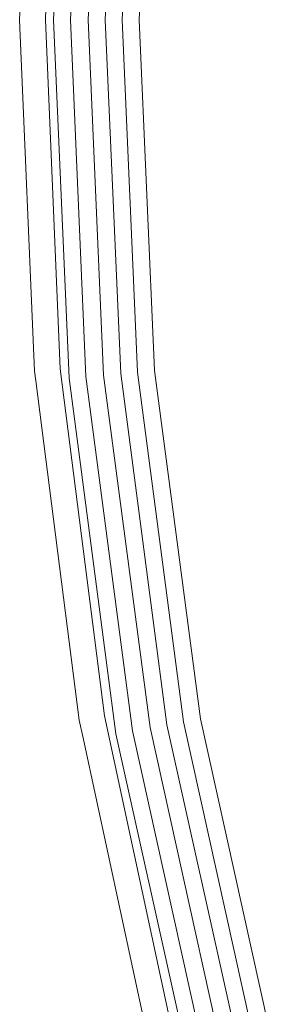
# Model space of a CAD drawing. Header units: millimetres. Extents: x -121 to 130, y -124 to 124.
# Tile 7 of 41: x -121 to -113, y -29 to 0. Entities that reach past the tile are written whole.
import ezdxf

# ---------------------------------------------------------------- set-up
doc = ezdxf.new("R2010")
doc.units = ezdxf.units.MM
doc.header["$LTSCALE"] = 25.4
doc.layers.add('Lighting-Moving Light', color=7, linetype='Continuous', lineweight=5, true_color=0x000000)

# ---------------------------------------------------------------- blocks, each defined once
blk = doc.blocks.new('Group-2-1')
at = {"layer": 'Lighting-Moving Light', "color": 7, "linetype": 'Continuous', "lineweight": 5, "transparency": 33554687}
for points, invisible_edges in [([(-38625.047, 5724.449, -578.545), (-38624.039, 5724.65, -677.312), (-38624.494, 5714.213, -677.312)], 9), ([(-38624.494, 5714.213, -677.312), (-38624.039, 5724.65, -677.312), (-38624.036, 5724.65, -677.355), (-38624.491, 5714.213, -677.355)], 14), ([(-38624.491, 5714.213, -677.355), (-38624.036, 5724.65, -677.355), (-38624.029, 5724.649, -677.397), (-38624.485, 5714.213, -677.397)], 15), ([(-38624.485, 5714.213, -677.397), (-38624.029, 5724.649, -677.397), (-38624.019, 5724.648, -677.438), (-38624.475, 5714.213, -677.438)], 15), ([(-38624.475, 5714.213, -677.438), (-38624.019, 5724.648, -677.438), (-38624.006, 5724.647, -677.478), (-38624.462, 5714.213, -677.478)], 15), ([(-38624.462, 5714.213, -677.478), (-38624.006, 5724.647, -677.478), (-38623.989, 5724.646, -677.518), (-38624.445, 5714.213, -677.518)], 15), ([(-38624.445, 5714.213, -677.518), (-38623.989, 5724.646, -677.518), (-38623.969, 5724.644, -677.555), (-38624.425, 5714.213, -677.555)], 15), ([(-38624.425, 5714.213, -677.555), (-38623.969, 5724.644, -677.555), (-38623.946, 5724.642, -677.591), (-38624.401, 5714.213, -677.591)], 15), ([(-38624.401, 5714.213, -677.591), (-38623.946, 5724.642, -677.591), (-38623.92, 5724.64, -677.624), (-38624.375, 5714.213, -677.624)], 15), ([(-38624.375, 5714.213, -677.624), (-38623.92, 5724.64, -677.624), (-38623.891, 5724.637, -677.655), (-38624.346, 5714.213, -677.655)], 15), ([(-38624.346, 5714.213, -677.655), (-38623.891, 5724.637, -677.655), (-38623.86, 5724.634, -677.684), (-38624.315, 5714.213, -677.684)], 15), ([(-38624.315, 5714.213, -677.684), (-38623.86, 5724.634, -677.684), (-38623.826, 5724.631, -677.71), (-38624.281, 5714.213, -677.71)], 15), ([(-38624.281, 5714.213, -677.71), (-38623.826, 5724.631, -677.71), (-38623.79, 5724.628, -677.733), (-38624.245, 5714.213, -677.733)], 15), ([(-38624.245, 5714.213, -677.733), (-38623.79, 5724.628, -677.733), (-38623.753, 5724.625, -677.752), (-38624.207, 5714.213, -677.752)], 15), ([(-38624.207, 5714.213, -677.752), (-38623.753, 5724.625, -677.752), (-38623.714, 5724.622, -677.769), (-38624.168, 5714.213, -677.769)], 15), ([(-38624.168, 5714.213, -677.769), (-38623.714, 5724.622, -677.769), (-38623.673, 5724.618, -677.782), (-38624.128, 5714.213, -677.782)], 15), ([(-38624.128, 5714.213, -677.782), (-38623.673, 5724.618, -677.782), (-38623.632, 5724.614, -677.792), (-38624.086, 5714.213, -677.792)], 15), ([(-38624.086, 5714.213, -677.792), (-38623.632, 5724.614, -677.792), (-38623.59, 5724.611, -677.798), (-38624.044, 5714.213, -677.798)], 15), ([(-38624.044, 5714.213, -677.798), (-38623.59, 5724.611, -677.798), (-38623.548, 5724.607, -677.8), (-38624.002, 5714.213, -677.8)], 11), ([(-38623.033, 5724.562, -677.8), (-38623.484, 5714.213, -677.8), (-38624.002, 5714.213, -677.8), (-38623.548, 5724.607, -677.8)], 10), ([(-38623.484, 5714.213, -677.8), (-38623.033, 5724.562, -677.8), (-38622.99, 5724.558, -677.798), (-38623.441, 5714.213, -677.798)], 14), ([(-38623.441, 5714.213, -677.798), (-38622.99, 5724.558, -677.798), (-38622.947, 5724.554, -677.793), (-38623.398, 5714.213, -677.793)], 15), ([(-38624.494, 5714.213, -677.312), (-38625.482, 5714.213, -578.545), (-38625.047, 5724.449, -578.545)], 9), ([(-38625.479, 5714.213, -578.48), (-38625.044, 5724.449, -578.48), (-38625.047, 5724.449, -578.545), (-38625.482, 5714.213, -578.545)], 11), ([(-38625.47, 5714.213, -578.415), (-38625.035, 5724.448, -578.415), (-38625.044, 5724.449, -578.48), (-38625.479, 5714.213, -578.48)], 15), ([(-38625.455, 5714.213, -578.352), (-38625.021, 5724.447, -578.352), (-38625.035, 5724.448, -578.415), (-38625.47, 5714.213, -578.415)], 15), ([(-38625.435, 5714.213, -578.29), (-38625.001, 5724.445, -578.29), (-38625.021, 5724.447, -578.352), (-38625.455, 5714.213, -578.352)], 15), ([(-38625.41, 5714.213, -578.23), (-38624.976, 5724.443, -578.23), (-38625.001, 5724.445, -578.29), (-38625.435, 5714.213, -578.29)], 15), ([(-38625.38, 5714.213, -578.172), (-38624.945, 5724.44, -578.172), (-38624.976, 5724.443, -578.23), (-38625.41, 5714.213, -578.23)], 15), ([(-38625.345, 5714.213, -578.117), (-38624.91, 5724.437, -578.117), (-38624.945, 5724.44, -578.172), (-38625.38, 5714.213, -578.172)], 15), ([(-38625.305, 5714.213, -578.066), (-38624.871, 5724.434, -578.066), (-38624.91, 5724.437, -578.117), (-38625.345, 5714.213, -578.117)], 15), ([(-38625.26, 5714.213, -578.018), (-38624.827, 5724.43, -578.018), (-38624.871, 5724.434, -578.066), (-38625.305, 5714.213, -578.066)], 15), ([(-38625.212, 5714.213, -577.974), (-38624.779, 5724.426, -577.974), (-38624.827, 5724.43, -578.018), (-38625.26, 5714.213, -578.018)], 15), ([(-38625.16, 5714.213, -577.935), (-38624.727, 5724.422, -577.935), (-38624.779, 5724.426, -577.974), (-38625.212, 5714.213, -577.974)], 15), ([(-38625.105, 5714.213, -577.9), (-38624.672, 5724.417, -577.9), (-38624.727, 5724.422, -577.935), (-38625.16, 5714.213, -577.935)], 15), ([(-38625.048, 5714.213, -577.87), (-38624.614, 5724.412, -577.87), (-38624.672, 5724.417, -577.9), (-38625.105, 5714.213, -577.9)], 15), ([(-38624.987, 5714.213, -577.845), (-38624.554, 5724.407, -577.845), (-38624.614, 5724.412, -577.87), (-38625.048, 5714.213, -577.87)], 15), ([(-38624.925, 5714.213, -577.825), (-38624.493, 5724.402, -577.825), (-38624.554, 5724.407, -577.845), (-38624.987, 5714.213, -577.845)], 15), ([(-38624.862, 5714.213, -577.811), (-38624.429, 5724.396, -577.811), (-38624.493, 5724.402, -577.825), (-38624.925, 5714.213, -577.825)], 15), ([(-38624.797, 5714.213, -577.803), (-38624.365, 5724.391, -577.803), (-38624.429, 5724.396, -577.811), (-38624.862, 5714.213, -577.811)], 15), ([(-38624.732, 5714.213, -577.8), (-38624.3, 5724.385, -577.8), (-38624.365, 5724.391, -577.803), (-38624.797, 5714.213, -577.803)], 14), ([(-38624.3, 5724.385, -577.8), (-38624.732, 5714.213, -577.8), (-38622.494, 5714.213, -577.8), (-38622.046, 5724.476, -577.8)], 10), ([(-38623.398, 5714.213, -677.793), (-38622.947, 5724.554, -677.793), (-38622.905, 5724.551, -677.783), (-38623.356, 5714.213, -677.783)], 15), ([(-38623.356, 5714.213, -677.783), (-38622.905, 5724.551, -677.783), (-38622.863, 5724.547, -677.77), (-38623.315, 5714.213, -677.77)], 15), ([(-38623.315, 5714.213, -677.77), (-38622.863, 5724.547, -677.77), (-38622.823, 5724.544, -677.754), (-38623.274, 5714.213, -677.754)], 15), ([(-38623.274, 5714.213, -677.754), (-38622.823, 5724.544, -677.754), (-38622.785, 5724.54, -677.734), (-38623.236, 5714.213, -677.734)], 15), ([(-38623.236, 5714.213, -677.734), (-38622.785, 5724.54, -677.734), (-38622.749, 5724.537, -677.711), (-38623.199, 5714.213, -677.711)], 15), ([(-38623.199, 5714.213, -677.711), (-38622.749, 5724.537, -677.711), (-38622.714, 5724.534, -677.684), (-38623.165, 5714.213, -677.684)], 15), ([(-38623.165, 5714.213, -677.684), (-38622.714, 5724.534, -677.684), (-38622.682, 5724.531, -677.655), (-38623.133, 5714.213, -677.655)], 15), ([(-38623.133, 5714.213, -677.655), (-38622.682, 5724.531, -677.655), (-38622.653, 5724.529, -677.624), (-38623.103, 5714.213, -677.624)], 15), ([(-38623.103, 5714.213, -677.624), (-38622.653, 5724.529, -677.624), (-38622.626, 5724.526, -677.589), (-38623.077, 5714.213, -677.589)], 15), ([(-38623.077, 5714.213, -677.589), (-38622.626, 5724.526, -677.589), (-38622.603, 5724.524, -677.553), (-38623.053, 5714.213, -677.553)], 15), ([(-38623.053, 5714.213, -677.553), (-38622.603, 5724.524, -677.553), (-38622.583, 5724.523, -677.515), (-38623.033, 5714.213, -677.515)], 15), ([(-38623.033, 5714.213, -677.515), (-38622.583, 5724.523, -677.515), (-38622.566, 5724.521, -677.475), (-38623.016, 5714.213, -677.475)], 15), ([(-38623.016, 5714.213, -677.475), (-38622.566, 5724.521, -677.475), (-38622.553, 5724.52, -677.433), (-38623.003, 5714.213, -677.433)], 15), ([(-38623.003, 5714.213, -677.433), (-38622.553, 5724.52, -677.433), (-38622.543, 5724.519, -677.391), (-38622.993, 5714.213, -677.391)], 15), ([(-38622.993, 5714.213, -677.391), (-38622.543, 5724.519, -677.391), (-38622.537, 5724.519, -677.348), (-38622.987, 5714.213, -677.348)], 15), ([(-38622.987, 5714.213, -677.348), (-38622.537, 5724.519, -677.348), (-38622.535, 5724.518, -677.305), (-38622.985, 5714.213, -677.305)], 11), ([(-38621.548, 5724.432, -578.305), (-38621.995, 5714.213, -578.305), (-38622.985, 5714.213, -677.305), (-38622.535, 5724.518, -677.305)], 10), ([(-38622.453, 5714.213, -577.802), (-38622.005, 5724.472, -577.802), (-38622.046, 5724.476, -577.8), (-38622.494, 5714.213, -577.8)], 11), ([(-38622.412, 5714.213, -577.807), (-38621.964, 5724.468, -577.807), (-38622.005, 5724.472, -577.802), (-38622.453, 5714.213, -577.802)], 15), ([(-38622.371, 5714.213, -577.815), (-38621.923, 5724.465, -577.815), (-38621.964, 5724.468, -577.807), (-38622.412, 5714.213, -577.807)], 15), ([(-38622.331, 5714.213, -577.827), (-38621.884, 5724.461, -577.827), (-38621.923, 5724.465, -577.815), (-38622.371, 5714.213, -577.815)], 15), ([(-38622.292, 5714.213, -577.843), (-38621.845, 5724.458, -577.843), (-38621.884, 5724.461, -577.827), (-38622.331, 5714.213, -577.827)], 15), ([(-38622.255, 5714.213, -577.861), (-38621.808, 5724.455, -577.861), (-38621.845, 5724.458, -577.843), (-38622.292, 5714.213, -577.843)], 15), ([(-38622.219, 5714.213, -577.882), (-38621.772, 5724.452, -577.882), (-38621.808, 5724.455, -577.861), (-38622.255, 5714.213, -577.861)], 15), ([(-38622.186, 5714.213, -577.907), (-38621.739, 5724.449, -577.907), (-38621.772, 5724.452, -577.882), (-38622.219, 5714.213, -577.882)], 15), ([(-38622.154, 5714.213, -577.934), (-38621.707, 5724.446, -577.934), (-38621.739, 5724.449, -577.907), (-38622.186, 5714.213, -577.907)], 15), ([(-38622.125, 5714.213, -577.963), (-38621.678, 5724.443, -577.963), (-38621.707, 5724.446, -577.934), (-38622.154, 5714.213, -577.934)], 15), ([(-38622.098, 5714.213, -577.995), (-38621.652, 5724.441, -577.995), (-38621.678, 5724.443, -577.963), (-38622.125, 5714.213, -577.963)], 15), ([(-38622.074, 5714.213, -578.029), (-38621.628, 5724.439, -578.029), (-38621.652, 5724.441, -577.995), (-38622.098, 5714.213, -577.995)], 15), ([(-38622.053, 5714.213, -578.065), (-38621.607, 5724.437, -578.065), (-38621.628, 5724.439, -578.029), (-38622.074, 5714.213, -578.029)], 15), ([(-38622.035, 5714.213, -578.103), (-38621.589, 5724.436, -578.103), (-38621.607, 5724.437, -578.065), (-38622.053, 5714.213, -578.065)], 15), ([(-38622.02, 5714.213, -578.141), (-38621.574, 5724.434, -578.141), (-38621.589, 5724.436, -578.103), (-38622.035, 5714.213, -578.103)], 15), ([(-38622.009, 5714.213, -578.181), (-38621.563, 5724.433, -578.181), (-38621.574, 5724.434, -578.141), (-38622.02, 5714.213, -578.141)], 15), ([(-38622.001, 5714.213, -578.222), (-38621.554, 5724.433, -578.222), (-38621.563, 5724.433, -578.181), (-38622.009, 5714.213, -578.181)], 15), ([(-38621.996, 5714.213, -578.263), (-38621.55, 5724.432, -578.263), (-38621.554, 5724.433, -578.222), (-38622.001, 5714.213, -578.222)], 15), ([(-38621.995, 5714.213, -578.305), (-38621.548, 5724.432, -578.305), (-38621.55, 5724.432, -578.263), (-38621.996, 5714.213, -578.263)], 14), ([(-38625.047, 5703.976, -578.545), (-38625.482, 5714.213, -578.545), (-38624.494, 5714.213, -677.312)], 10), ([(-38625.044, 5703.976, -578.48), (-38625.479, 5714.213, -578.48), (-38625.482, 5714.213, -578.545), (-38625.047, 5703.976, -578.545)], 11), ([(-38625.035, 5703.977, -578.415), (-38625.47, 5714.213, -578.415), (-38625.479, 5714.213, -578.48), (-38625.044, 5703.976, -578.48)], 15), ([(-38625.021, 5703.978, -578.352), (-38625.455, 5714.213, -578.352), (-38625.47, 5714.213, -578.415), (-38625.035, 5703.977, -578.415)], 15), ([(-38625.001, 5703.98, -578.29), (-38625.435, 5714.213, -578.29), (-38625.455, 5714.213, -578.352), (-38625.021, 5703.978, -578.352)], 15), ([(-38624.976, 5703.982, -578.23), (-38625.41, 5714.213, -578.23), (-38625.435, 5714.213, -578.29), (-38625.001, 5703.98, -578.29)], 15), ([(-38624.945, 5703.985, -578.172), (-38625.38, 5714.213, -578.172), (-38625.41, 5714.213, -578.23), (-38624.976, 5703.982, -578.23)], 15), ([(-38624.91, 5703.988, -578.117), (-38625.345, 5714.213, -578.117), (-38625.38, 5714.213, -578.172), (-38624.945, 5703.985, -578.172)], 15), ([(-38624.871, 5703.991, -578.066), (-38625.305, 5714.213, -578.066), (-38625.345, 5714.213, -578.117), (-38624.91, 5703.988, -578.117)], 15), ([(-38624.827, 5703.995, -578.018), (-38625.26, 5714.213, -578.018), (-38625.305, 5714.213, -578.066), (-38624.871, 5703.991, -578.066)], 15), ([(-38624.779, 5703.999, -577.974), (-38625.212, 5714.213, -577.974), (-38625.26, 5714.213, -578.018), (-38624.827, 5703.995, -578.018)], 15), ([(-38624.727, 5704.003, -577.935), (-38625.16, 5714.213, -577.935), (-38625.212, 5714.213, -577.974), (-38624.779, 5703.999, -577.974)], 15), ([(-38624.672, 5704.008, -577.9), (-38625.105, 5714.213, -577.9), (-38625.16, 5714.213, -577.935), (-38624.727, 5704.003, -577.935)], 15), ([(-38624.614, 5704.013, -577.87), (-38625.048, 5714.213, -577.87), (-38625.105, 5714.213, -577.9), (-38624.672, 5704.008, -577.9)], 15), ([(-38624.554, 5704.018, -577.845), (-38624.987, 5714.213, -577.845), (-38625.048, 5714.213, -577.87), (-38624.614, 5704.013, -577.87)], 15), ([(-38624.494, 5714.213, -677.312), (-38624.039, 5703.775, -677.312), (-38625.047, 5703.976, -578.545)], 10), ([(-38624.493, 5704.023, -577.825), (-38624.925, 5714.213, -577.825), (-38624.987, 5714.213, -577.845), (-38624.554, 5704.018, -577.845)], 15), ([(-38624.429, 5704.029, -577.811), (-38624.862, 5714.213, -577.811), (-38624.925, 5714.213, -577.825), (-38624.493, 5704.023, -577.825)], 15), ([(-38624.365, 5704.034, -577.803), (-38624.797, 5714.213, -577.803), (-38624.862, 5714.213, -577.811), (-38624.429, 5704.029, -577.811)], 15), ([(-38624.3, 5704.04, -577.8), (-38624.732, 5714.213, -577.8), (-38624.797, 5714.213, -577.803), (-38624.365, 5704.034, -577.803)], 14), ([(-38622.046, 5703.95, -577.8), (-38622.494, 5714.213, -577.8), (-38624.732, 5714.213, -577.8), (-38624.3, 5704.04, -577.8)], 10), ([(-38624.039, 5703.775, -677.312), (-38624.494, 5714.213, -677.312), (-38624.491, 5714.213, -677.355), (-38624.036, 5703.776, -677.355)], 14), ([(-38624.036, 5703.776, -677.355), (-38624.491, 5714.213, -677.355), (-38624.485, 5714.213, -677.397), (-38624.029, 5703.776, -677.397)], 15), ([(-38624.029, 5703.776, -677.397), (-38624.485, 5714.213, -677.397), (-38624.475, 5714.213, -677.438), (-38624.019, 5703.777, -677.438)], 15), ([(-38624.019, 5703.777, -677.438), (-38624.475, 5714.213, -677.438), (-38624.462, 5714.213, -677.478), (-38624.006, 5703.778, -677.478)], 15), ([(-38624.006, 5703.778, -677.478), (-38624.462, 5714.213, -677.478), (-38624.445, 5714.213, -677.518), (-38623.989, 5703.78, -677.518)], 15), ([(-38623.989, 5703.78, -677.518), (-38624.445, 5714.213, -677.518), (-38624.425, 5714.213, -677.555), (-38623.969, 5703.781, -677.555)], 15), ([(-38623.969, 5703.781, -677.555), (-38624.425, 5714.213, -677.555), (-38624.401, 5714.213, -677.591), (-38623.946, 5703.783, -677.591)], 15), ([(-38623.946, 5703.783, -677.591), (-38624.401, 5714.213, -677.591), (-38624.375, 5714.213, -677.624), (-38623.92, 5703.786, -677.624)], 15), ([(-38623.92, 5703.786, -677.624), (-38624.375, 5714.213, -677.624), (-38624.346, 5714.213, -677.655), (-38623.891, 5703.788, -677.655)], 15), ([(-38623.891, 5703.788, -677.655), (-38624.346, 5714.213, -677.655), (-38624.315, 5714.213, -677.684), (-38623.86, 5703.791, -677.684)], 15), ([(-38623.86, 5703.791, -677.684), (-38624.315, 5714.213, -677.684), (-38624.281, 5714.213, -677.71), (-38623.826, 5703.794, -677.71)], 15), ([(-38623.826, 5703.794, -677.71), (-38624.281, 5714.213, -677.71), (-38624.245, 5714.213, -677.733), (-38623.79, 5703.797, -677.733)], 15), ([(-38623.79, 5703.797, -677.733), (-38624.245, 5714.213, -677.733), (-38624.207, 5714.213, -677.752), (-38623.753, 5703.8, -677.752)], 15), ([(-38623.753, 5703.8, -677.752), (-38624.207, 5714.213, -677.752), (-38624.168, 5714.213, -677.769), (-38623.714, 5703.804, -677.769)], 15), ([(-38623.714, 5703.804, -677.769), (-38624.168, 5714.213, -677.769), (-38624.128, 5714.213, -677.782), (-38623.673, 5703.807, -677.782)], 15), ([(-38623.673, 5703.807, -677.782), (-38624.128, 5714.213, -677.782), (-38624.086, 5714.213, -677.792), (-38623.632, 5703.811, -677.792)], 15), ([(-38623.632, 5703.811, -677.792), (-38624.086, 5714.213, -677.792), (-38624.044, 5714.213, -677.798), (-38623.59, 5703.815, -677.798)], 15), ([(-38623.59, 5703.815, -677.798), (-38624.044, 5714.213, -677.798), (-38624.002, 5714.213, -677.8), (-38623.548, 5703.818, -677.8)], 11), ([(-38623.548, 5703.818, -677.8), (-38624.002, 5714.213, -677.8), (-38623.484, 5714.213, -677.8), (-38623.033, 5703.863, -677.8)], 10), ([(-38623.033, 5703.863, -677.8), (-38623.484, 5714.213, -677.8), (-38623.441, 5714.213, -677.798), (-38622.99, 5703.867, -677.798)], 14), ([(-38622.99, 5703.867, -677.798), (-38623.441, 5714.213, -677.798), (-38623.398, 5714.213, -677.793), (-38622.947, 5703.871, -677.793)], 15), ([(-38622.947, 5703.871, -677.793), (-38623.398, 5714.213, -677.793), (-38623.356, 5714.213, -677.783), (-38622.905, 5703.875, -677.783)], 15), ([(-38622.905, 5703.875, -677.783), (-38623.356, 5714.213, -677.783), (-38623.315, 5714.213, -677.77), (-38622.863, 5703.878, -677.77)], 15), ([(-38622.863, 5703.878, -677.77), (-38623.315, 5714.213, -677.77), (-38623.274, 5714.213, -677.754), (-38622.823, 5703.882, -677.754)], 15), ([(-38622.823, 5703.882, -677.754), (-38623.274, 5714.213, -677.754), (-38623.236, 5714.213, -677.734), (-38622.785, 5703.885, -677.734)], 15), ([(-38622.785, 5703.885, -677.734), (-38623.236, 5714.213, -677.734), (-38623.199, 5714.213, -677.711), (-38622.749, 5703.888, -677.711)], 15), ([(-38622.749, 5703.888, -677.711), (-38623.199, 5714.213, -677.711), (-38623.165, 5714.213, -677.684), (-38622.714, 5703.891, -677.684)], 15), ([(-38622.714, 5703.891, -677.684), (-38623.165, 5714.213, -677.684), (-38623.133, 5714.213, -677.655), (-38622.682, 5703.894, -677.655)], 15), ([(-38622.682, 5703.894, -677.655), (-38623.133, 5714.213, -677.655), (-38623.103, 5714.213, -677.624), (-38622.653, 5703.897, -677.624)], 15), ([(-38622.653, 5703.897, -677.624), (-38623.103, 5714.213, -677.624), (-38623.077, 5714.213, -677.589), (-38622.626, 5703.899, -677.589)], 15), ([(-38622.626, 5703.899, -677.589), (-38623.077, 5714.213, -677.589), (-38623.053, 5714.213, -677.553), (-38622.603, 5703.901, -677.553)], 15), ([(-38622.603, 5703.901, -677.553), (-38623.053, 5714.213, -677.553), (-38623.033, 5714.213, -677.515), (-38622.583, 5703.903, -677.515)], 15), ([(-38622.583, 5703.903, -677.515), (-38623.033, 5714.213, -677.515), (-38623.016, 5714.213, -677.475), (-38622.566, 5703.904, -677.475)], 15), ([(-38622.566, 5703.904, -677.475), (-38623.016, 5714.213, -677.475), (-38623.003, 5714.213, -677.433), (-38622.553, 5703.905, -677.433)], 15), ([(-38622.553, 5703.905, -677.433), (-38623.003, 5714.213, -677.433), (-38622.993, 5714.213, -677.391), (-38622.543, 5703.906, -677.391)], 15), ([(-38622.543, 5703.906, -677.391), (-38622.993, 5714.213, -677.391), (-38622.987, 5714.213, -677.348), (-38622.537, 5703.907, -677.348)], 15), ([(-38622.537, 5703.907, -677.348), (-38622.987, 5714.213, -677.348), (-38622.985, 5714.213, -677.305), (-38622.535, 5703.907, -677.305)], 11), ([(-38621.995, 5714.213, -578.305), (-38621.548, 5703.993, -578.305), (-38622.535, 5703.907, -677.305), (-38622.985, 5714.213, -677.305)], 10), ([(-38622.005, 5703.953, -577.802), (-38622.453, 5714.213, -577.802), (-38622.494, 5714.213, -577.8), (-38622.046, 5703.95, -577.8)], 11), ([(-38621.964, 5703.957, -577.807), (-38622.412, 5714.213, -577.807), (-38622.453, 5714.213, -577.802), (-38622.005, 5703.953, -577.802)], 15), ([(-38621.923, 5703.96, -577.815), (-38622.371, 5714.213, -577.815), (-38622.412, 5714.213, -577.807), (-38621.964, 5703.957, -577.807)], 15), ([(-38621.884, 5703.964, -577.827), (-38622.331, 5714.213, -577.827), (-38622.371, 5714.213, -577.815), (-38621.923, 5703.96, -577.815)], 15), ([(-38621.845, 5703.967, -577.843), (-38622.292, 5714.213, -577.843), (-38622.331, 5714.213, -577.827), (-38621.884, 5703.964, -577.827)], 15), ([(-38621.808, 5703.97, -577.861), (-38622.255, 5714.213, -577.861), (-38622.292, 5714.213, -577.843), (-38621.845, 5703.967, -577.843)], 15), ([(-38621.772, 5703.974, -577.882), (-38622.219, 5714.213, -577.882), (-38622.255, 5714.213, -577.861), (-38621.808, 5703.97, -577.861)], 15), ([(-38621.739, 5703.976, -577.907), (-38622.186, 5714.213, -577.907), (-38622.219, 5714.213, -577.882), (-38621.772, 5703.974, -577.882)], 15), ([(-38621.707, 5703.979, -577.934), (-38622.154, 5714.213, -577.934), (-38622.186, 5714.213, -577.907), (-38621.739, 5703.976, -577.907)], 15), ([(-38621.678, 5703.982, -577.963), (-38622.125, 5714.213, -577.963), (-38622.154, 5714.213, -577.934), (-38621.707, 5703.979, -577.934)], 15), ([(-38621.652, 5703.984, -577.995), (-38622.098, 5714.213, -577.995), (-38622.125, 5714.213, -577.963), (-38621.678, 5703.982, -577.963)], 15), ([(-38621.628, 5703.986, -578.029), (-38622.074, 5714.213, -578.029), (-38622.098, 5714.213, -577.995), (-38621.652, 5703.984, -577.995)], 15), ([(-38621.607, 5703.988, -578.065), (-38622.053, 5714.213, -578.065), (-38622.074, 5714.213, -578.029), (-38621.628, 5703.986, -578.029)], 15), ([(-38621.589, 5703.99, -578.103), (-38622.035, 5714.213, -578.103), (-38622.053, 5714.213, -578.065), (-38621.607, 5703.988, -578.065)], 15), ([(-38621.574, 5703.991, -578.141), (-38622.02, 5714.213, -578.141), (-38622.035, 5714.213, -578.103), (-38621.589, 5703.99, -578.103)], 15), ([(-38621.563, 5703.992, -578.181), (-38622.009, 5714.213, -578.181), (-38622.02, 5714.213, -578.141), (-38621.574, 5703.991, -578.141)], 15), ([(-38621.554, 5703.993, -578.222), (-38622.001, 5714.213, -578.222), (-38622.009, 5714.213, -578.181), (-38621.563, 5703.992, -578.181)], 15), ([(-38621.55, 5703.993, -578.263), (-38621.996, 5714.213, -578.263), (-38622.001, 5714.213, -578.222), (-38621.554, 5703.993, -578.222)], 15), ([(-38621.548, 5703.993, -578.305), (-38621.995, 5714.213, -578.305), (-38621.996, 5714.213, -578.263), (-38621.55, 5703.993, -578.263)], 14), ([(-38624.039, 5703.775, -677.312), (-38625.011, 5703.691, -578.545), (-38625.047, 5703.976, -578.545)], 9), ([(-38625.044, 5703.976, -578.48), (-38625.047, 5703.976, -578.545), (-38625.011, 5703.691, -578.545)], 9), ([(-38623.734, 5693.816, -578.415), (-38625.035, 5703.977, -578.415), (-38625.044, 5703.976, -578.48), (-38623.743, 5693.814, -578.48)], 15), ([(-38625.011, 5703.691, -578.545), (-38623.746, 5693.813, -578.545), (-38623.743, 5693.814, -578.48), (-38625.044, 5703.976, -578.48)], 14), ([(-38623.72, 5693.818, -578.352), (-38625.021, 5703.978, -578.352), (-38625.035, 5703.977, -578.415), (-38623.734, 5693.816, -578.415)], 15), ([(-38623.7, 5693.821, -578.29), (-38625.001, 5703.98, -578.29), (-38625.021, 5703.978, -578.352), (-38623.72, 5693.818, -578.352)], 15), ([(-38623.675, 5693.826, -578.23), (-38624.976, 5703.982, -578.23), (-38625.001, 5703.98, -578.29), (-38623.7, 5693.821, -578.29)], 15), ([(-38623.646, 5693.831, -578.172), (-38624.945, 5703.985, -578.172), (-38624.976, 5703.982, -578.23), (-38623.675, 5693.826, -578.23)], 15), ([(-38623.611, 5693.837, -578.117), (-38624.91, 5703.988, -578.117), (-38624.945, 5703.985, -578.172), (-38623.646, 5693.831, -578.172)], 15), ([(-38623.572, 5693.843, -578.066), (-38624.871, 5703.991, -578.066), (-38624.91, 5703.988, -578.117), (-38623.611, 5693.837, -578.117)], 15), ([(-38623.528, 5693.851, -578.018), (-38624.827, 5703.995, -578.018), (-38624.871, 5703.991, -578.066), (-38623.572, 5693.843, -578.066)], 15), ([(-38623.48, 5693.859, -577.974), (-38624.779, 5703.999, -577.974), (-38624.827, 5703.995, -578.018), (-38623.528, 5693.851, -578.018)], 15), ([(-38623.429, 5693.868, -577.935), (-38624.727, 5704.003, -577.935), (-38624.779, 5703.999, -577.974), (-38623.48, 5693.859, -577.974)], 15), ([(-38623.375, 5693.877, -577.9), (-38624.672, 5704.008, -577.9), (-38624.727, 5704.003, -577.935), (-38623.429, 5693.868, -577.935)], 15), ([(-38623.318, 5693.887, -577.87), (-38624.614, 5704.013, -577.87), (-38624.672, 5704.008, -577.9), (-38623.375, 5693.877, -577.9)], 15), ([(-38623.259, 5693.897, -577.845), (-38624.554, 5704.018, -577.845), (-38624.614, 5704.013, -577.87), (-38623.318, 5693.887, -577.87)], 15), ([(-38623.198, 5693.908, -577.825), (-38624.493, 5704.023, -577.825), (-38624.554, 5704.018, -577.845), (-38623.259, 5693.897, -577.845)], 15), ([(-38623.135, 5693.918, -577.811), (-38624.429, 5704.029, -577.811), (-38624.493, 5704.023, -577.825), (-38623.198, 5693.908, -577.825)], 15), ([(-38623.071, 5693.929, -577.803), (-38624.365, 5704.034, -577.803), (-38624.429, 5704.029, -577.811), (-38623.135, 5693.918, -577.811)], 15), ([(-38623.007, 5693.94, -577.8), (-38624.3, 5704.04, -577.8), (-38624.365, 5704.034, -577.803), (-38623.071, 5693.929, -577.803)], 14), ([(-38624.3, 5704.04, -577.8), (-38623.007, 5693.94, -577.8), (-38620.706, 5693.765, -577.8), (-38622.046, 5703.95, -577.8)], 10), ([(-38621.548, 5703.993, -578.305), (-38620.213, 5693.851, -578.305), (-38621.188, 5693.68, -677.305), (-38622.535, 5703.907, -677.305)], 10), ([(-38620.665, 5693.772, -577.802), (-38622.005, 5703.953, -577.802), (-38622.046, 5703.95, -577.8), (-38620.706, 5693.765, -577.8)], 11), ([(-38620.624, 5693.779, -577.807), (-38621.964, 5703.957, -577.807), (-38622.005, 5703.953, -577.802), (-38620.665, 5693.772, -577.802)], 15), ([(-38620.584, 5693.786, -577.815), (-38621.923, 5703.96, -577.815), (-38621.964, 5703.957, -577.807), (-38620.624, 5693.779, -577.807)], 15), ([(-38620.545, 5693.793, -577.827), (-38621.884, 5703.964, -577.827), (-38621.923, 5703.96, -577.815), (-38620.584, 5693.786, -577.815)], 15), ([(-38620.507, 5693.8, -577.843), (-38621.845, 5703.967, -577.843), (-38621.884, 5703.964, -577.827), (-38620.545, 5693.793, -577.827)], 15), ([(-38620.47, 5693.806, -577.861), (-38621.808, 5703.97, -577.861), (-38621.845, 5703.967, -577.843), (-38620.507, 5693.8, -577.843)], 15), ([(-38620.435, 5693.812, -577.882), (-38621.772, 5703.974, -577.882), (-38621.808, 5703.97, -577.861), (-38620.47, 5693.806, -577.861)], 15), ([(-38620.401, 5693.818, -577.907), (-38621.739, 5703.976, -577.907), (-38621.772, 5703.974, -577.882), (-38620.435, 5693.812, -577.882)], 15), ([(-38620.37, 5693.824, -577.934), (-38621.707, 5703.979, -577.934), (-38621.739, 5703.976, -577.907), (-38620.401, 5693.818, -577.907)], 15), ([(-38620.342, 5693.829, -577.963), (-38621.678, 5703.982, -577.963), (-38621.707, 5703.979, -577.934), (-38620.37, 5693.824, -577.934)], 15), ([(-38620.315, 5693.833, -577.995), (-38621.652, 5703.984, -577.995), (-38621.678, 5703.982, -577.963), (-38620.342, 5693.829, -577.963)], 15), ([(-38620.292, 5693.838, -578.029), (-38621.628, 5703.986, -578.029), (-38621.652, 5703.984, -577.995), (-38620.315, 5693.833, -577.995)], 15), ([(-38620.271, 5693.841, -578.065), (-38621.607, 5703.988, -578.065), (-38621.628, 5703.986, -578.029), (-38620.292, 5693.838, -578.029)], 15), ([(-38620.253, 5693.844, -578.103), (-38621.589, 5703.99, -578.103), (-38621.607, 5703.988, -578.065), (-38620.271, 5693.841, -578.065)], 15), ([(-38620.239, 5693.847, -578.141), (-38621.574, 5703.991, -578.141), (-38621.589, 5703.99, -578.103), (-38620.253, 5693.844, -578.103)], 15), ([(-38620.227, 5693.849, -578.181), (-38621.563, 5703.992, -578.181), (-38621.574, 5703.991, -578.141), (-38620.239, 5693.847, -578.141)], 15), ([(-38620.219, 5693.85, -578.222), (-38621.554, 5703.993, -578.222), (-38621.563, 5703.992, -578.181), (-38620.227, 5693.849, -578.181)], 15), ([(-38620.214, 5693.851, -578.263), (-38621.55, 5703.993, -578.263), (-38621.554, 5703.993, -578.222), (-38620.219, 5693.85, -578.222)], 15), ([(-38620.213, 5693.851, -578.305), (-38621.548, 5703.993, -578.305), (-38621.55, 5703.993, -578.263), (-38620.214, 5693.851, -578.263)], 14), ([(-38623.746, 5693.813, -578.545), (-38625.011, 5703.691, -578.545), (-38624.039, 5703.775, -677.312)], 10), ([(-38622.675, 5693.417, -677.312), (-38624.039, 5703.775, -677.312), (-38624.036, 5703.776, -677.355), (-38622.672, 5693.418, -677.355)], 14), ([(-38624.039, 5703.775, -677.312), (-38622.675, 5693.417, -677.312), (-38623.746, 5693.813, -578.545)], 10), ([(-38622.672, 5693.418, -677.355), (-38624.036, 5703.776, -677.355), (-38624.029, 5703.776, -677.397), (-38622.666, 5693.419, -677.397)], 15), ([(-38622.666, 5693.419, -677.397), (-38624.029, 5703.776, -677.397), (-38624.019, 5703.777, -677.438), (-38622.656, 5693.421, -677.438)], 15), ([(-38622.656, 5693.421, -677.438), (-38624.019, 5703.777, -677.438), (-38624.006, 5703.778, -677.478), (-38622.643, 5693.423, -677.478)], 15), ([(-38622.643, 5693.423, -677.478), (-38624.006, 5703.778, -677.478), (-38623.989, 5703.78, -677.518), (-38622.626, 5693.426, -677.518)], 15), ([(-38622.626, 5693.426, -677.518), (-38623.989, 5703.78, -677.518), (-38623.969, 5703.781, -677.555), (-38622.606, 5693.43, -677.555)], 15), ([(-38622.606, 5693.43, -677.555), (-38623.969, 5703.781, -677.555), (-38623.946, 5703.783, -677.591), (-38622.583, 5693.434, -677.591)], 15), ([(-38622.583, 5693.434, -677.591), (-38623.946, 5703.783, -677.591), (-38623.92, 5703.786, -677.624), (-38622.558, 5693.438, -677.624)], 15), ([(-38622.558, 5693.438, -677.624), (-38623.92, 5703.786, -677.624), (-38623.891, 5703.788, -677.655), (-38622.529, 5693.443, -677.655)], 15), ([(-38622.529, 5693.443, -677.655), (-38623.891, 5703.788, -677.655), (-38623.86, 5703.791, -677.684), (-38622.498, 5693.449, -677.684)], 15), ([(-38622.498, 5693.449, -677.684), (-38623.86, 5703.791, -677.684), (-38623.826, 5703.794, -677.71), (-38622.465, 5693.454, -677.71)], 15), ([(-38622.465, 5693.454, -677.71), (-38623.826, 5703.794, -677.71), (-38623.79, 5703.797, -677.733), (-38622.43, 5693.461, -677.733)], 15), ([(-38622.43, 5693.461, -677.733), (-38623.79, 5703.797, -677.733), (-38623.753, 5703.8, -677.752), (-38622.392, 5693.467, -677.752)], 15), ([(-38622.392, 5693.467, -677.752), (-38623.753, 5703.8, -677.752), (-38623.714, 5703.804, -677.769), (-38622.354, 5693.474, -677.769)], 15), ([(-38622.354, 5693.474, -677.769), (-38623.714, 5703.804, -677.769), (-38623.673, 5703.807, -677.782), (-38622.314, 5693.481, -677.782)], 15), ([(-38622.314, 5693.481, -677.782), (-38623.673, 5703.807, -677.782), (-38623.632, 5703.811, -677.792), (-38622.273, 5693.488, -677.792)], 15), ([(-38622.273, 5693.488, -677.792), (-38623.632, 5703.811, -677.792), (-38623.59, 5703.815, -677.798), (-38622.232, 5693.496, -677.798)], 15), ([(-38622.232, 5693.496, -677.798), (-38623.59, 5703.815, -677.798), (-38623.548, 5703.818, -677.8), (-38622.19, 5693.503, -677.8)], 11), ([(-38623.033, 5703.863, -677.8), (-38621.68, 5693.593, -677.8), (-38622.19, 5693.503, -677.8), (-38623.548, 5703.818, -677.8)], 10), ([(-38621.68, 5693.593, -677.8), (-38623.033, 5703.863, -677.8), (-38622.99, 5703.867, -677.798), (-38621.638, 5693.6, -677.798)], 14), ([(-38621.638, 5693.6, -677.798), (-38622.99, 5703.867, -677.798), (-38622.947, 5703.871, -677.793), (-38621.596, 5693.608, -677.793)], 15), ([(-38621.596, 5693.608, -677.793), (-38622.947, 5703.871, -677.793), (-38622.905, 5703.875, -677.783), (-38621.554, 5693.615, -677.783)], 15), ([(-38621.554, 5693.615, -677.783), (-38622.905, 5703.875, -677.783), (-38622.863, 5703.878, -677.77), (-38621.513, 5693.622, -677.77)], 15), ([(-38621.513, 5693.622, -677.77), (-38622.863, 5703.878, -677.77), (-38622.823, 5703.882, -677.754), (-38621.474, 5693.629, -677.754)], 15), ([(-38621.474, 5693.629, -677.754), (-38622.823, 5703.882, -677.754), (-38622.785, 5703.885, -677.734), (-38621.436, 5693.636, -677.734)], 15), ([(-38621.436, 5693.636, -677.734), (-38622.785, 5703.885, -677.734), (-38622.749, 5703.888, -677.711), (-38621.4, 5693.642, -677.711)], 15), ([(-38621.4, 5693.642, -677.711), (-38622.749, 5703.888, -677.711), (-38622.714, 5703.891, -677.684), (-38621.366, 5693.648, -677.684)], 15), ([(-38621.366, 5693.648, -677.684), (-38622.714, 5703.891, -677.684), (-38622.682, 5703.894, -677.655), (-38621.334, 5693.654, -677.655)], 15), ([(-38621.334, 5693.654, -677.655), (-38622.682, 5703.894, -677.655), (-38622.653, 5703.897, -677.624), (-38621.305, 5693.659, -677.624)], 15), ([(-38621.305, 5693.659, -677.624), (-38622.653, 5703.897, -677.624), (-38622.626, 5703.899, -677.589), (-38621.279, 5693.664, -677.589)], 15), ([(-38621.279, 5693.664, -677.589), (-38622.626, 5703.899, -677.589), (-38622.603, 5703.901, -677.553), (-38621.256, 5693.668, -677.553)], 15), ([(-38621.256, 5693.668, -677.553), (-38622.603, 5703.901, -677.553), (-38622.583, 5703.903, -677.515), (-38621.236, 5693.671, -677.515)], 15), ([(-38621.236, 5693.671, -677.515), (-38622.583, 5703.903, -677.515), (-38622.566, 5703.904, -677.475), (-38621.219, 5693.674, -677.475)], 15), ([(-38621.219, 5693.674, -677.475), (-38622.566, 5703.904, -677.475), (-38622.553, 5703.905, -677.433), (-38621.206, 5693.676, -677.433)], 15), ([(-38621.206, 5693.676, -677.433), (-38622.553, 5703.905, -677.433), (-38622.543, 5703.906, -677.391), (-38621.196, 5693.678, -677.391)], 15), ([(-38621.196, 5693.678, -677.391), (-38622.543, 5703.906, -677.391), (-38622.537, 5703.907, -677.348), (-38621.19, 5693.679, -677.348)], 15), ([(-38621.19, 5693.679, -677.348), (-38622.537, 5703.907, -677.348), (-38622.535, 5703.907, -677.305), (-38621.188, 5693.68, -677.305)], 11), ([(-38621.224, 5683.893, -577.9), (-38623.375, 5693.877, -577.9), (-38623.429, 5693.868, -577.935), (-38621.277, 5683.879, -577.935)], 15), ([(-38621.168, 5683.907, -577.87), (-38623.318, 5693.887, -577.87), (-38623.375, 5693.877, -577.9), (-38621.224, 5683.893, -577.9)], 15), ([(-38621.11, 5683.922, -577.845), (-38623.259, 5693.897, -577.845), (-38623.318, 5693.887, -577.87), (-38621.168, 5683.907, -577.87)], 15), ([(-38621.05, 5683.938, -577.825), (-38623.198, 5693.908, -577.825), (-38623.259, 5693.897, -577.845), (-38621.11, 5683.922, -577.845)], 15), ([(-38620.988, 5683.954, -577.811), (-38623.135, 5693.918, -577.811), (-38623.198, 5693.908, -577.825), (-38621.05, 5683.938, -577.825)], 15), ([(-38620.926, 5683.97, -577.803), (-38623.071, 5693.929, -577.803), (-38623.135, 5693.918, -577.811), (-38620.988, 5683.954, -577.811)], 15), ([(-38620.863, 5683.987, -577.8), (-38623.007, 5693.94, -577.8), (-38623.071, 5693.929, -577.803), (-38620.926, 5683.97, -577.803)], 14), ([(-38618.482, 5683.735, -577.8), (-38620.706, 5693.765, -577.8), (-38623.007, 5693.94, -577.8), (-38620.863, 5683.987, -577.8)], 10), ([(-38623.743, 5693.814, -578.48), (-38623.746, 5693.813, -578.545), (-38623.625, 5693.251, -578.545)], 9), ([(-38622.675, 5693.417, -677.312), (-38623.625, 5693.251, -578.545), (-38623.746, 5693.813, -578.545)], 9), ([(-38621.577, 5683.801, -578.415), (-38623.734, 5693.816, -578.415), (-38623.743, 5693.814, -578.48), (-38621.585, 5683.798, -578.48)], 15), ([(-38623.625, 5693.251, -578.545), (-38621.588, 5683.798, -578.545), (-38621.585, 5683.798, -578.48), (-38623.743, 5693.814, -578.48)], 14), ([(-38621.563, 5683.804, -578.352), (-38623.72, 5693.818, -578.352), (-38623.734, 5693.816, -578.415), (-38621.577, 5683.801, -578.415)], 15), ([(-38621.543, 5683.809, -578.29), (-38623.7, 5693.821, -578.29), (-38623.72, 5693.818, -578.352), (-38621.563, 5683.804, -578.352)], 15), ([(-38621.519, 5683.816, -578.23), (-38623.675, 5693.826, -578.23), (-38623.7, 5693.821, -578.29), (-38621.543, 5683.809, -578.29)], 15), ([(-38621.49, 5683.823, -578.172), (-38623.646, 5693.831, -578.172), (-38623.675, 5693.826, -578.23), (-38621.519, 5683.816, -578.23)], 15), ([(-38621.455, 5683.832, -578.117), (-38623.611, 5693.837, -578.117), (-38623.646, 5693.831, -578.172), (-38621.49, 5683.823, -578.172)], 15), ([(-38621.417, 5683.842, -578.066), (-38623.572, 5693.843, -578.066), (-38623.611, 5693.837, -578.117), (-38621.455, 5683.832, -578.117)], 15), ([(-38621.374, 5683.853, -578.018), (-38623.528, 5693.851, -578.018), (-38623.572, 5693.843, -578.066), (-38621.417, 5683.842, -578.066)], 15), ([(-38621.327, 5683.866, -577.974), (-38623.48, 5693.859, -577.974), (-38623.528, 5693.851, -578.018), (-38621.374, 5683.853, -578.018)], 15), ([(-38621.277, 5683.879, -577.935), (-38623.429, 5693.868, -577.935), (-38623.48, 5693.859, -577.974), (-38621.327, 5683.866, -577.974)], 15), ([(-38619.938, 5683.345, -677.8), (-38622.19, 5693.503, -677.8), (-38621.68, 5693.593, -677.8), (-38619.438, 5683.479, -677.8)], 10), ([(-38619.438, 5683.479, -677.8), (-38621.68, 5693.593, -677.8), (-38621.638, 5693.6, -677.798), (-38619.397, 5683.49, -677.798)], 14), ([(-38619.397, 5683.49, -677.798), (-38621.638, 5693.6, -677.798), (-38621.596, 5693.608, -677.793), (-38619.355, 5683.501, -677.793)], 15), ([(-38619.355, 5683.501, -677.793), (-38621.596, 5693.608, -677.793), (-38621.554, 5693.615, -677.783), (-38619.314, 5683.512, -677.783)], 15), ([(-38619.314, 5683.512, -677.783), (-38621.554, 5693.615, -677.783), (-38621.513, 5693.622, -677.77), (-38619.274, 5683.523, -677.77)], 15), ([(-38619.274, 5683.523, -677.77), (-38621.513, 5693.622, -677.77), (-38621.474, 5693.629, -677.754), (-38619.235, 5683.533, -677.754)], 15), ([(-38619.235, 5683.533, -677.754), (-38621.474, 5693.629, -677.754), (-38621.436, 5693.636, -677.734), (-38619.198, 5683.543, -677.734)], 15), ([(-38619.198, 5683.543, -677.734), (-38621.436, 5693.636, -677.734), (-38621.4, 5693.642, -677.711), (-38619.163, 5683.553, -677.711)], 15), ([(-38619.163, 5683.553, -677.711), (-38621.4, 5693.642, -677.711), (-38621.366, 5693.648, -677.684), (-38619.13, 5683.562, -677.684)], 15), ([(-38619.13, 5683.562, -677.684), (-38621.366, 5693.648, -677.684), (-38621.334, 5693.654, -677.655), (-38619.099, 5683.57, -677.655)], 15), ([(-38619.099, 5683.57, -677.655), (-38621.334, 5693.654, -677.655), (-38621.305, 5693.659, -677.624), (-38619.07, 5683.578, -677.624)], 15), ([(-38619.07, 5683.578, -677.624), (-38621.305, 5693.659, -677.624), (-38621.279, 5693.664, -677.589), (-38619.044, 5683.585, -677.589)], 15), ([(-38619.044, 5683.585, -677.589), (-38621.279, 5693.664, -677.589), (-38621.256, 5693.668, -677.553), (-38619.022, 5683.591, -677.553)], 15), ([(-38619.022, 5683.591, -677.553), (-38621.256, 5693.668, -677.553), (-38621.236, 5693.671, -677.515), (-38619.002, 5683.596, -677.515)], 15), ([(-38619.002, 5683.596, -677.515), (-38621.236, 5693.671, -677.515), (-38621.219, 5693.674, -677.475), (-38618.986, 5683.6, -677.475)], 15), ([(-38618.986, 5683.6, -677.475), (-38621.219, 5693.674, -677.475), (-38621.206, 5693.676, -677.433), (-38618.973, 5683.604, -677.433)], 15), ([(-38618.973, 5683.604, -677.433), (-38621.206, 5693.676, -677.433), (-38621.196, 5693.678, -677.391), (-38618.963, 5683.606, -677.391)], 15), ([(-38618.963, 5683.606, -677.391), (-38621.196, 5693.678, -677.391), (-38621.19, 5693.679, -677.348), (-38618.958, 5683.608, -677.348)], 15), ([(-38618.958, 5683.608, -677.348), (-38621.19, 5693.679, -677.348), (-38621.188, 5693.68, -677.305), (-38618.955, 5683.609, -677.305)], 11), ([(-38620.213, 5693.851, -578.305), (-38617.999, 5683.865, -578.305), (-38618.955, 5683.609, -677.305), (-38621.188, 5693.68, -677.305)], 10), ([(-38618.442, 5683.746, -577.802), (-38620.665, 5693.772, -577.802), (-38620.706, 5693.765, -577.8), (-38618.482, 5683.735, -577.8)], 11), ([(-38618.402, 5683.757, -577.807), (-38620.624, 5693.779, -577.807), (-38620.665, 5693.772, -577.802), (-38618.442, 5683.746, -577.802)], 15), ([(-38618.363, 5683.767, -577.815), (-38620.584, 5693.786, -577.815), (-38620.624, 5693.779, -577.807), (-38618.402, 5683.757, -577.807)], 15), ([(-38618.324, 5683.778, -577.827), (-38620.545, 5693.793, -577.827), (-38620.584, 5693.786, -577.815), (-38618.363, 5683.767, -577.815)], 15), ([(-38618.287, 5683.788, -577.843), (-38620.507, 5693.8, -577.843), (-38620.545, 5693.793, -577.827), (-38618.324, 5683.778, -577.827)], 15), ([(-38618.251, 5683.797, -577.861), (-38620.47, 5693.806, -577.861), (-38620.507, 5693.8, -577.843), (-38618.287, 5683.788, -577.843)], 15), ([(-38618.216, 5683.807, -577.882), (-38620.435, 5693.812, -577.882), (-38620.47, 5693.806, -577.861), (-38618.251, 5683.797, -577.861)], 15), ([(-38618.184, 5683.815, -577.907), (-38620.401, 5693.818, -577.907), (-38620.435, 5693.812, -577.882), (-38618.216, 5683.807, -577.882)], 15), ([(-38618.153, 5683.823, -577.934), (-38620.37, 5693.824, -577.934), (-38620.401, 5693.818, -577.907), (-38618.184, 5683.815, -577.907)], 15), ([(-38618.125, 5683.831, -577.963), (-38620.342, 5693.829, -577.963), (-38620.37, 5693.824, -577.934), (-38618.153, 5683.823, -577.934)], 15), ([(-38618.099, 5683.838, -577.995), (-38620.315, 5693.833, -577.995), (-38620.342, 5693.829, -577.963), (-38618.125, 5683.831, -577.963)], 15), ([(-38618.076, 5683.844, -578.029), (-38620.292, 5693.838, -578.029), (-38620.315, 5693.833, -577.995), (-38618.099, 5683.838, -577.995)], 15), ([(-38618.056, 5683.85, -578.065), (-38620.271, 5693.841, -578.065), (-38620.292, 5693.838, -578.029), (-38618.076, 5683.844, -578.029)], 15), ([(-38618.038, 5683.854, -578.103), (-38620.253, 5693.844, -578.103), (-38620.271, 5693.841, -578.065), (-38618.056, 5683.85, -578.065)], 15), ([(-38618.024, 5683.858, -578.141), (-38620.239, 5693.847, -578.141), (-38620.253, 5693.844, -578.103), (-38618.038, 5683.854, -578.103)], 15), ([(-38618.013, 5683.861, -578.181), (-38620.227, 5693.849, -578.181), (-38620.239, 5693.847, -578.141), (-38618.024, 5683.858, -578.141)], 15), ([(-38618.005, 5683.863, -578.222), (-38620.219, 5693.85, -578.222), (-38620.227, 5693.849, -578.181), (-38618.013, 5683.861, -578.181)], 15), ([(-38618, 5683.864, -578.263), (-38620.214, 5693.851, -578.263), (-38620.219, 5693.85, -578.222), (-38618.005, 5683.863, -578.222)], 15), ([(-38617.999, 5683.865, -578.305), (-38620.213, 5693.851, -578.305), (-38620.214, 5693.851, -578.263), (-38618, 5683.864, -578.263)], 14), ([(-38621.588, 5683.798, -578.545), (-38623.625, 5693.251, -578.545), (-38622.675, 5693.417, -677.312)], 10), ([(-38620.414, 5683.218, -677.312), (-38622.675, 5693.417, -677.312), (-38622.672, 5693.418, -677.355), (-38620.411, 5683.219, -677.355)], 14), ([(-38622.675, 5693.417, -677.312), (-38620.414, 5683.218, -677.312), (-38621.588, 5683.798, -578.545)], 10), ([(-38620.411, 5683.219, -677.355), (-38622.672, 5693.418, -677.355), (-38622.666, 5693.419, -677.397), (-38620.405, 5683.22, -677.397)], 15), ([(-38620.405, 5683.22, -677.397), (-38622.666, 5693.419, -677.397), (-38622.656, 5693.421, -677.438), (-38620.395, 5683.223, -677.438)], 15), ([(-38620.395, 5683.223, -677.438), (-38622.656, 5693.421, -677.438), (-38622.643, 5693.423, -677.478), (-38620.382, 5683.226, -677.478)], 15), ([(-38620.382, 5683.226, -677.478), (-38622.643, 5693.423, -677.478), (-38622.626, 5693.426, -677.518), (-38620.366, 5683.231, -677.518)], 15), ([(-38620.366, 5683.231, -677.518), (-38622.626, 5693.426, -677.518), (-38622.606, 5693.43, -677.555), (-38620.346, 5683.236, -677.555)], 15), ([(-38620.346, 5683.236, -677.555), (-38622.606, 5693.43, -677.555), (-38622.583, 5693.434, -677.591), (-38620.324, 5683.242, -677.591)], 15), ([(-38620.324, 5683.242, -677.591), (-38622.583, 5693.434, -677.591), (-38622.558, 5693.438, -677.624), (-38620.299, 5683.249, -677.624)], 15), ([(-38620.299, 5683.249, -677.624), (-38622.558, 5693.438, -677.624), (-38622.529, 5693.443, -677.655), (-38620.271, 5683.256, -677.655)], 15), ([(-38620.271, 5683.256, -677.655), (-38622.529, 5693.443, -677.655), (-38622.498, 5693.449, -677.684), (-38620.24, 5683.264, -677.684)], 15), ([(-38620.24, 5683.264, -677.684), (-38622.498, 5693.449, -677.684), (-38622.465, 5693.454, -677.71), (-38620.208, 5683.273, -677.71)], 15), ([(-38620.208, 5683.273, -677.71), (-38622.465, 5693.454, -677.71), (-38622.43, 5693.461, -677.733), (-38620.173, 5683.282, -677.733)], 15), ([(-38620.173, 5683.282, -677.733), (-38622.43, 5693.461, -677.733), (-38622.392, 5693.467, -677.752), (-38620.137, 5683.292, -677.752)], 15), ([(-38620.137, 5683.292, -677.752), (-38622.392, 5693.467, -677.752), (-38622.354, 5693.474, -677.769), (-38620.099, 5683.302, -677.769)], 15), ([(-38620.099, 5683.302, -677.769), (-38622.354, 5693.474, -677.769), (-38622.314, 5693.481, -677.782), (-38620.06, 5683.313, -677.782)], 15), ([(-38620.06, 5683.313, -677.782), (-38622.314, 5693.481, -677.782), (-38622.273, 5693.488, -677.792), (-38620.02, 5683.323, -677.792)], 15), ([(-38620.02, 5683.323, -677.792), (-38622.273, 5693.488, -677.792), (-38622.232, 5693.496, -677.798), (-38619.979, 5683.334, -677.798)], 15), ([(-38619.979, 5683.334, -677.798), (-38622.232, 5693.496, -677.798), (-38622.19, 5693.503, -677.8), (-38619.938, 5683.345, -677.8)], 11)]:
    blk.add_3dface(points, dxfattribs=dict(at, invisible_edges=invisible_edges))
at = {"layer": 'Lighting-Moving Light', "color": 0, "flags": 1}
for tag in ['Yoke', 'Body', 'Base', 'Lens']:
    blk.add_attdef(tag, (-23394.144, 17430.034), '', height=0.18, dxfattribs=at)

msp = doc.modelspace()

# ---------------------------------------------------------------- block references
at = {"layer": 'Lighting-Moving Light', "color": 7, "transparency": 33554687}
msp.add_blockref('Group-2-1', (38504.739, -5714.213), dxfattribs=at)

doc.saveas('drawing.dxf')
